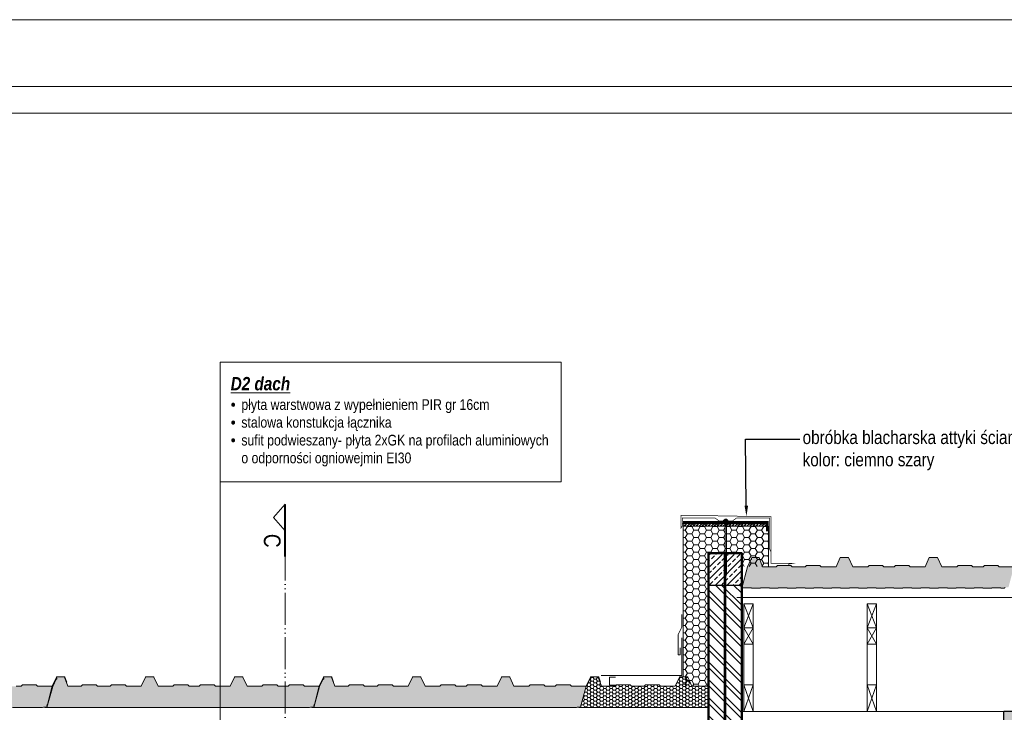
# Model space of a CAD drawing. Header units: millimetres. Extents: x 17147 to 52214, y -18116 to -4632.
# Tile 159 of 186: x 40811 to 41549, y -12950 to -12431. Entities that reach past the tile are written whole.
import ezdxf
from ezdxf import colors
from ezdxf.entities.mleader import LeaderData, LeaderLine
from ezdxf.math import Vec2, Vec3

# ---------------------------------------------------------------- set-up
doc = ezdxf.new("R2010")
doc.units = ezdxf.units.MM
doc.linetypes.add('ACAD_ISO05W100', pattern=[33, 24, -3, 0, -3, 0, -3])
doc.linetypes.add('BUW', pattern=[1.5, 1, -0.5])
for name, color, linetype, lineweight in [('A-ciekie', 161, 'Continuous', 9), ('A-konstrukcja-drewno', 134, 'Continuous', 20), ('A-konstrukcja-żelbet', 130, 'Continuous', 30), ('A-kreskowanie', 253, 'Continuous', 0), ('A-opis', 130, 'Continuous', 9), ('A-sciana_osłonowa', 152, 'Continuous', 15), ('A_p_poż', 7, 'Continuous', 0), ('A_SCIANA_PROJ_KONSTRUKCJA', 3, 'Continuous', 50), ('A_SCINAN_PROJ_DZIALOWA', 5, 'Continuous', 30), ('A_w_widoku', 253, 'Continuous', 13), ('elewacja_kolor', 253, 'Continuous', 0)]:
    doc.layers.add(name, color=color, linetype=linetype, lineweight=lineweight)
for name, color, linetype, lineweight, true_color in [('A-izolacja', 7, 'Continuous', 9, 0x4775ff), ('A_CIENKA_WARSTWY', 7, 'Continuous', 15, 0x3a3a92), ('r-ramka', 7, 'Continuous', 0, 0x727169)]:
    doc.layers.add(name, color=color, linetype=linetype, lineweight=lineweight, true_color=true_color)
doc.styles.get("Standard").update_dxf_attribs({"font": 'ARIALN.TTF'})
doc.styles.add('wymiary', font='ARIALN.TTF')

msp = doc.modelspace()

# ---------------------------------------------------------------- hatches: boundary and pattern name
at = {"layer": 'A-izolacja', "true_color": 0x7a7a7a}
h = msp.add_hatch(dxfattribs=at)
h.set_pattern_fill('ANSI38', color=8, scale=0.5)
h.set_pattern_definition([(45, (20119.4531, 1121.8178), (-1.12253202, 1.12253202), []), (135, (20119.4531, 1121.8178), (-3.36759605, 1.12253202), [3.96875, -2.38125])])
h.paths.add_polyline_path([(41370.13, -12808.57), (41308.13, -12808.57), (41308.13, -12810.57), (41370.13, -12810.57)])
at = {"layer": 'A-kreskowanie', "true_color": 0xe06f1f}
h = msp.add_hatch(dxfattribs=at)
h.set_pattern_fill('HONEY', color=32)
h.set_pattern_definition([(0, (39.5692, -47), (4.7625, 2.74963064), [3.175, -6.35]), (120, (39.5692, -47), (-4.76249999, 2.74963066), [3.175, -6.35]), (60, (39.5692, -47), (1e-08, 5.4992613), [-6.35, 3.175])])
h.paths.add_polyline_path([(41308.13, -12930.51), (41327.13, -12930.51), (41327.13, -12830.57), (41352.13, -12830.57), (41352.13, -12840.57), (41372.13, -12840.57), (41372.13, -12810.57), (41308.13, -12810.57)])
h = msp.add_hatch(dxfattribs=at)
h.set_pattern_fill('HONEY', color=32, scale=0.5)
h.set_pattern_definition([(0, (1397.5111, -579.1227), (2.38125, 1.374815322), [1.5875, -3.175]), (120, (1397.5111, -579.1227), (-2.381249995, 1.37481533), [1.5875, -3.175]), (60, (1397.5111, -579.1227), (5e-09, 2.749630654), [-3.175, 1.5875])])
h.paths.add_polyline_path([(41556.03, -12840.84), (41544.93, -12840.84), (41543.93, -12839.84), (41533.83, -12839.84), (41532.83, -12840.84), (41529.01, -12840.84), (41525.2, -12840.84), (41524.2, -12839.84), (41514.1, -12839.84), (41513.1, -12840.84), (41501.95, -12840.84), (41498.81, -12834.02), (41498.53, -12833.84), (41492.83, -12833.84), (41492.54, -12834.02), (41489.41, -12840.84), (41478.26, -12840.84), (41477.26, -12839.84), (41467.16, -12839.84), (41466.16, -12840.84), (41462.34, -12840.84), (41458.53, -12840.84), (41457.53, -12839.84), (41447.43, -12839.84), (41446.43, -12840.84), (41435.28, -12840.84), (41432.14, -12834.02), (41431.86, -12833.84), (41426.16, -12833.84), (41425.88, -12834.02), (41422.74, -12840.84), (41411.59, -12840.84), (41410.59, -12839.84), (41400.49, -12839.84), (41399.49, -12840.84), (41389.89, -12840.84), (41388.89, -12839.84), (41378.79, -12839.84), (41377.79, -12840.84), (41367.59, -12840.84), (41365.11, -12834.02), (41364.84, -12833.84), (41359.84, -12833.84), (41359.56, -12834.02), (41359.27, -12834.63, -0.747137), (41358.87, -12835.5), (41356.35, -12840.9), (41352.08, -12856.84), (41352.81, -12856.84), (41352.81, -12856.64), (41359.48, -12856.64), (41359.48, -12856.84), (41366.14, -12856.84), (41366.14, -12856.64), (41372.81, -12856.64), (41372.81, -12856.84), (41379.47, -12856.84), (41379.47, -12856.64), (41386.14, -12856.64), (41386.14, -12856.84), (41392.81, -12856.84), (41392.81, -12856.64), (41399.47, -12856.64), (41399.47, -12856.84), (41406.14, -12856.84), (41406.14, -12856.64), (41412.81, -12856.64), (41412.81, -12856.84), (41419.47, -12856.84), (41419.47, -12856.64), (41426.14, -12856.64), (41426.14, -12856.84), (41432.81, -12856.84), (41432.81, -12856.64), (41439.47, -12856.64), (41439.47, -12856.84), (41446.14, -12856.84), (41446.14, -12856.64), (41452.81, -12856.64), (41452.81, -12856.84), (41459.47, -12856.84), (41459.47, -12856.64), (41466.14, -12856.64), (41466.14, -12856.84), (41472.81, -12856.84), (41472.81, -12856.64), (41479.47, -12856.64), (41479.47, -12856.84), (41486.14, -12856.84), (41486.14, -12856.64), (41492.81, -12856.64), (41492.81, -12856.84), (41499.47, -12856.84), (41499.47, -12856.64), (41506.14, -12856.64), (41506.14, -12856.84), (41512.81, -12856.84), (41512.81, -12856.64), (41519.47, -12856.64), (41519.47, -12856.84), (41526.14, -12856.84), (41526.14, -12856.64), (41532.81, -12856.64), (41532.81, -12856.84), (41539.47, -12856.84), (41539.47, -12856.64), (41546.14, -12856.64), (41546.14, -12856.84), (41548.76, -12856.84), (41549.36, -12856.37), (41551.67, -12856.37), (41551.92, -12856.17), (41552.39, -12854.43)])
h = msp.add_hatch(dxfattribs=at)
h.set_pattern_fill('HONEY', color=32, scale=0.5)
h.set_pattern_definition([(0, (677.0148, -668.7953), (2.38125, 1.374815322), [1.5875, -3.175]), (120, (677.0148, -668.7953), (-2.381249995, 1.37481533), [1.5875, -3.175]), (60, (677.0148, -668.7953), (5e-09, 2.749630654), [-3.175, 1.5875])])
h.paths.add_polyline_path([(40835.53, -12930.51), (40824.43, -12930.51), (40823.43, -12929.51), (40813.33, -12929.51), (40812.33, -12930.51), (40808.51, -12930.51), (40804.7, -12930.51), (40803.7, -12929.51), (40793.6, -12929.51), (40792.6, -12930.51), (40781.45, -12930.51), (40778.31, -12923.69), (40778.03, -12923.51), (40772.33, -12923.51), (40772.05, -12923.69), (40768.91, -12930.51), (40757.76, -12930.51), (40756.76, -12929.51), (40746.66, -12929.51), (40745.66, -12930.51), (40741.85, -12930.51), (40738.03, -12930.51), (40737.03, -12929.51), (40726.93, -12929.51), (40725.93, -12930.51), (40714.78, -12930.51), (40711.65, -12923.69), (40711.36, -12923.51), (40705.66, -12923.51), (40705.38, -12923.69), (40702.24, -12930.51), (40691.1, -12930.51), (40690.1, -12929.51), (40680, -12929.51), (40679, -12930.51), (40669.4, -12930.51), (40668.4, -12929.51), (40658.3, -12929.51), (40657.3, -12930.51), (40647.1, -12930.51), (40644.62, -12923.7), (40644.35, -12923.51), (40639.35, -12923.51), (40639.06, -12923.69), (40638.78, -12924.31, -0.747137), (40638.37, -12925.18), (40635.85, -12930.58), (40631.58, -12946.51), (40632.31, -12946.51), (40632.31, -12946.31), (40638.98, -12946.31), (40638.98, -12946.51), (40645.65, -12946.51), (40645.65, -12946.31), (40652.31, -12946.31), (40652.31, -12946.51), (40658.98, -12946.51), (40658.98, -12946.31), (40665.65, -12946.31), (40665.65, -12946.51), (40672.31, -12946.51), (40672.31, -12946.31), (40678.98, -12946.31), (40678.98, -12946.51), (40685.64, -12946.51), (40685.64, -12946.31), (40692.31, -12946.31), (40692.31, -12946.51), (40698.98, -12946.51), (40698.98, -12946.31), (40705.64, -12946.31), (40705.64, -12946.51), (40712.31, -12946.51), (40712.31, -12946.31), (40718.98, -12946.31), (40718.98, -12946.51), (40725.64, -12946.51), (40725.64, -12946.31), (40732.31, -12946.31), (40732.31, -12946.51), (40738.98, -12946.51), (40738.98, -12946.31), (40745.64, -12946.31), (40745.64, -12946.51), (40752.31, -12946.51), (40752.31, -12946.31), (40758.98, -12946.31), (40758.98, -12946.51), (40765.64, -12946.51), (40765.64, -12946.31), (40772.31, -12946.31), (40772.31, -12946.51), (40778.98, -12946.51), (40778.98, -12946.31), (40785.64, -12946.31), (40785.64, -12946.51), (40792.31, -12946.51), (40792.31, -12946.31), (40798.98, -12946.31), (40798.98, -12946.51), (40805.64, -12946.51), (40805.64, -12946.31), (40812.31, -12946.31), (40812.31, -12946.51), (40818.98, -12946.51), (40818.98, -12946.31), (40825.64, -12946.31), (40825.64, -12946.51), (40828.27, -12946.51), (40828.87, -12946.04), (40831.17, -12946.04), (40831.42, -12945.85), (40831.89, -12944.11)])
h = msp.add_hatch(dxfattribs=at)
h.set_pattern_fill('HONEY', color=32, scale=0.5)
h.set_pattern_definition([(0, (877.0148, -668.7953), (2.38125, 1.374815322), [1.5875, -3.175]), (120, (877.0148, -668.7953), (-2.381249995, 1.37481533), [1.5875, -3.175]), (60, (877.0148, -668.7953), (5e-09, 2.749630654), [-3.175, 1.5875])])
h.paths.add_polyline_path([(41035.53, -12930.51), (41024.43, -12930.51), (41023.43, -12929.51), (41013.33, -12929.51), (41012.33, -12930.51), (41008.51, -12930.51), (41004.7, -12930.51), (41003.7, -12929.51), (40993.6, -12929.51), (40992.6, -12930.51), (40981.45, -12930.51), (40978.31, -12923.69), (40978.03, -12923.51), (40972.33, -12923.51), (40972.05, -12923.69), (40968.91, -12930.51), (40957.76, -12930.51), (40956.76, -12929.51), (40946.66, -12929.51), (40945.66, -12930.51), (40941.85, -12930.51), (40938.03, -12930.51), (40937.03, -12929.51), (40926.93, -12929.51), (40925.93, -12930.51), (40914.78, -12930.51), (40911.65, -12923.69), (40911.36, -12923.51), (40905.66, -12923.51), (40905.38, -12923.69), (40902.24, -12930.51), (40891.1, -12930.51), (40890.1, -12929.51), (40880, -12929.51), (40879, -12930.51), (40869.4, -12930.51), (40868.4, -12929.51), (40858.3, -12929.51), (40857.3, -12930.51), (40847.1, -12930.51), (40844.62, -12923.7), (40844.35, -12923.51), (40839.35, -12923.51), (40839.06, -12923.69), (40838.78, -12924.31, -0.747137), (40838.37, -12925.18), (40835.85, -12930.58), (40831.58, -12946.51), (40832.31, -12946.51), (40832.31, -12946.31), (40838.98, -12946.31), (40838.98, -12946.51), (40845.65, -12946.51), (40845.65, -12946.31), (40852.31, -12946.31), (40852.31, -12946.51), (40858.98, -12946.51), (40858.98, -12946.31), (40865.65, -12946.31), (40865.65, -12946.51), (40872.31, -12946.51), (40872.31, -12946.31), (40878.98, -12946.31), (40878.98, -12946.51), (40885.64, -12946.51), (40885.64, -12946.31), (40892.31, -12946.31), (40892.31, -12946.51), (40898.98, -12946.51), (40898.98, -12946.31), (40905.64, -12946.31), (40905.64, -12946.51), (40912.31, -12946.51), (40912.31, -12946.31), (40918.98, -12946.31), (40918.98, -12946.51), (40925.64, -12946.51), (40925.64, -12946.31), (40932.31, -12946.31), (40932.31, -12946.51), (40938.98, -12946.51), (40938.98, -12946.31), (40945.64, -12946.31), (40945.64, -12946.51), (40952.31, -12946.51), (40952.31, -12946.31), (40958.98, -12946.31), (40958.98, -12946.51), (40965.64, -12946.51), (40965.64, -12946.31), (40972.31, -12946.31), (40972.31, -12946.51), (40978.98, -12946.51), (40978.98, -12946.31), (40985.64, -12946.31), (40985.64, -12946.51), (40992.31, -12946.51), (40992.31, -12946.31), (40998.98, -12946.31), (40998.98, -12946.51), (41005.64, -12946.51), (41005.64, -12946.31), (41012.31, -12946.31), (41012.31, -12946.51), (41018.98, -12946.51), (41018.98, -12946.31), (41025.64, -12946.31), (41025.64, -12946.51), (41028.27, -12946.51), (41028.87, -12946.04), (41031.17, -12946.04), (41031.42, -12945.85), (41031.89, -12944.11)])
h = msp.add_hatch(dxfattribs=at)
h.set_pattern_fill('HONEY', color=32, scale=0.5)
h.set_pattern_definition([(0, (1077.0148, -668.7953), (2.38125, 1.374815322), [1.5875, -3.175]), (120, (1077.0148, -668.7953), (-2.381249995, 1.37481533), [1.5875, -3.175]), (60, (1077.0148, -668.7953), (5e-09, 2.749630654), [-3.175, 1.5875])])
h.paths.add_polyline_path([(41235.53, -12930.51), (41224.43, -12930.51), (41223.43, -12929.51), (41213.33, -12929.51), (41212.33, -12930.51), (41208.51, -12930.51), (41204.7, -12930.51), (41203.7, -12929.51), (41193.6, -12929.51), (41192.6, -12930.51), (41181.45, -12930.51), (41178.31, -12923.69), (41178.03, -12923.51), (41172.33, -12923.51), (41172.05, -12923.69), (41168.91, -12930.51), (41157.76, -12930.51), (41156.76, -12929.51), (41146.66, -12929.51), (41145.66, -12930.51), (41141.85, -12930.51), (41138.03, -12930.51), (41137.03, -12929.51), (41126.93, -12929.51), (41125.93, -12930.51), (41114.78, -12930.51), (41111.65, -12923.69), (41111.36, -12923.51), (41105.66, -12923.51), (41105.38, -12923.69), (41102.24, -12930.51), (41091.1, -12930.51), (41090.1, -12929.51), (41080, -12929.51), (41079, -12930.51), (41069.4, -12930.51), (41068.4, -12929.51), (41058.3, -12929.51), (41057.3, -12930.51), (41047.1, -12930.51), (41044.62, -12923.7), (41044.35, -12923.51), (41039.35, -12923.51), (41039.06, -12923.69), (41038.78, -12924.31, -0.747137), (41038.37, -12925.18), (41035.85, -12930.58), (41031.58, -12946.51), (41032.31, -12946.51), (41032.31, -12946.31), (41038.98, -12946.31), (41038.98, -12946.51), (41045.65, -12946.51), (41045.65, -12946.31), (41052.31, -12946.31), (41052.31, -12946.51), (41058.98, -12946.51), (41058.98, -12946.31), (41065.65, -12946.31), (41065.65, -12946.51), (41072.31, -12946.51), (41072.31, -12946.31), (41078.98, -12946.31), (41078.98, -12946.51), (41085.64, -12946.51), (41085.64, -12946.31), (41092.31, -12946.31), (41092.31, -12946.51), (41098.98, -12946.51), (41098.98, -12946.31), (41105.64, -12946.31), (41105.64, -12946.51), (41112.31, -12946.51), (41112.31, -12946.31), (41118.98, -12946.31), (41118.98, -12946.51), (41125.64, -12946.51), (41125.64, -12946.31), (41132.31, -12946.31), (41132.31, -12946.51), (41138.98, -12946.51), (41138.98, -12946.31), (41145.64, -12946.31), (41145.64, -12946.51), (41152.31, -12946.51), (41152.31, -12946.31), (41158.98, -12946.31), (41158.98, -12946.51), (41165.64, -12946.51), (41165.64, -12946.31), (41172.31, -12946.31), (41172.31, -12946.51), (41178.98, -12946.51), (41178.98, -12946.31), (41185.64, -12946.31), (41185.64, -12946.51), (41192.31, -12946.51), (41192.31, -12946.31), (41198.98, -12946.31), (41198.98, -12946.51), (41205.64, -12946.51), (41205.64, -12946.31), (41212.31, -12946.31), (41212.31, -12946.51), (41218.98, -12946.51), (41218.98, -12946.31), (41225.64, -12946.31), (41225.64, -12946.51), (41228.27, -12946.51), (41228.87, -12946.04), (41231.17, -12946.04), (41231.42, -12945.85), (41231.89, -12944.11)])
h = msp.add_hatch(dxfattribs=at)
h.set_pattern_fill('HONEY', color=32, scale=0.5)
h.set_pattern_definition([(0, (1277.0148, -668.7953), (2.38125, 1.374815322), [1.5875, -3.175]), (120, (1277.0148, -668.7953), (-2.381249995, 1.37481533), [1.5875, -3.175]), (60, (1277.0148, -668.7953), (5e-09, 2.749630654), [-3.175, 1.5875])])
edge = h.paths.add_edge_path()
edge.add_line((41327.13, -12946.31), (41327.13, -12929.51))
edge.add_line((41327.13, -12929.51), (41326.93, -12929.51))
edge.add_line((41326.93, -12929.51), (41325.93, -12930.51))
edge.add_line((41325.93, -12930.51), (41314.78, -12930.51))
edge.add_line((41314.78, -12930.51), (41311.65, -12923.69))
edge.add_line((41311.65, -12923.69), (41311.36, -12923.51))
edge.add_line((41311.36, -12923.51), (41305.66, -12923.51))
edge.add_line((41305.66, -12923.51), (41305.38, -12923.69))
edge.add_line((41305.38, -12923.69), (41302.24, -12930.51))
edge.add_line((41302.24, -12930.51), (41291.1, -12930.51))
edge.add_line((41291.1, -12930.51), (41290.1, -12929.51))
edge.add_line((41290.1, -12929.51), (41280, -12929.51))
edge.add_line((41280, -12929.51), (41279, -12930.51))
edge.add_line((41279, -12930.51), (41269.4, -12930.51))
edge.add_line((41269.4, -12930.51), (41268.4, -12929.51))
edge.add_line((41268.4, -12929.51), (41258.3, -12929.51))
edge.add_line((41258.3, -12929.51), (41257.3, -12930.51))
edge.add_line((41257.3, -12930.51), (41247.1, -12930.51))
edge.add_line((41247.1, -12930.51), (41244.62, -12923.7))
edge.add_line((41244.62, -12923.7), (41244.35, -12923.51))
edge.add_line((41244.35, -12923.51), (41239.35, -12923.51))
edge.add_line((41239.35, -12923.51), (41239.06, -12923.69))
edge.add_line((41239.06, -12923.69), (41238.78, -12924.31))
edge.add_arc((41238.44, -12924.68), 0.5, -98.52954, 48.52954, ccw=False)
edge.add_line((41238.37, -12925.18), (41235.85, -12930.58))
edge.add_line((41235.85, -12930.58), (41231.58, -12946.51))
edge.add_line((41231.58, -12946.51), (41232.31, -12946.51))
edge.add_line((41232.31, -12946.51), (41232.31, -12946.31))
edge.add_line((41232.31, -12946.31), (41238.98, -12946.31))
edge.add_line((41238.98, -12946.31), (41238.98, -12946.51))
edge.add_line((41238.98, -12946.51), (41245.65, -12946.51))
edge.add_line((41245.65, -12946.51), (41245.65, -12946.31))
edge.add_line((41245.65, -12946.31), (41252.31, -12946.31))
edge.add_line((41252.31, -12946.31), (41252.31, -12946.51))
edge.add_line((41252.31, -12946.51), (41258.98, -12946.51))
edge.add_line((41258.98, -12946.51), (41258.98, -12946.31))
edge.add_line((41258.98, -12946.31), (41265.65, -12946.31))
edge.add_line((41265.65, -12946.31), (41265.65, -12946.51))
edge.add_line((41265.65, -12946.51), (41272.31, -12946.51))
edge.add_line((41272.31, -12946.51), (41272.31, -12946.31))
edge.add_line((41272.31, -12946.31), (41278.98, -12946.31))
edge.add_line((41278.98, -12946.31), (41278.98, -12946.51))
edge.add_line((41278.98, -12946.51), (41285.64, -12946.51))
edge.add_line((41285.64, -12946.51), (41285.64, -12946.31))
edge.add_line((41285.64, -12946.31), (41292.31, -12946.31))
edge.add_line((41292.31, -12946.31), (41292.31, -12946.51))
edge.add_line((41292.31, -12946.51), (41298.98, -12946.51))
edge.add_line((41298.98, -12946.51), (41298.98, -12946.31))
edge.add_line((41298.98, -12946.31), (41305.64, -12946.31))
edge.add_line((41305.64, -12946.31), (41305.64, -12946.51))
edge.add_line((41305.64, -12946.51), (41312.31, -12946.51))
edge.add_line((41312.31, -12946.51), (41312.31, -12946.31))
edge.add_line((41312.31, -12946.31), (41318.98, -12946.31))
edge.add_line((41318.98, -12946.31), (41318.98, -12946.51))
edge.add_line((41318.98, -12946.51), (41325.64, -12946.51))
edge.add_line((41325.64, -12946.51), (41325.64, -12946.31))
edge.add_line((41325.64, -12946.31), (41327.13, -12946.31))
at = {"layer": 'A_SCIANA_PROJ_KONSTRUKCJA', "lineweight": 9, "true_color": 0x2ad533}
h = msp.add_hatch(dxfattribs=at)
h.set_pattern_fill('ANSI33', color=102)
h.paths.add_polyline_path([(41328.13, -12854.57), (41352.13, -12854.57), (41352.13, -12831.57), (41328.13, -12831.57)])
at = {"layer": 'A_SCIANA_PROJ_KONSTRUKCJA', "lineweight": 5, "true_color": 0xeb7500}
h = msp.add_hatch(dxfattribs=at)
h.set_pattern_fill('ANSI32', color=30, angle=-90)
h.set_pattern_definition([(315, (39.569, -47), (6.735192, 6.735192), []), (315, (39.569, -51.49), (6.735192, 6.735192), [])])
h.paths.add_polyline_path([(41352.13, -12840.57), (41352.13, -12854.57), (41327.13, -12854.57), (41327.13, -12977.49), (41352.13, -12977.49)])
at = {"layer": 'A_SCINAN_PROJ_DZIALOWA', "lineweight": 9, "true_color": 0x27773c, "transparency": 33554610}
h = msp.add_hatch(dxfattribs=at)
h.set_pattern_fill('GAZOBETON S100 ISO 1J', color=97, pattern_type=2)
h.set_pattern_definition([(15, (-1.139, -4.25), (3.882286, 14.4888864), [1.46647, -13.53353]), (15, (0.657, -2.453), (3.882286, 14.4888864), [1.46647, -13.53353]), (15, (-1.796, -1.796), (3.882286, 14.4888864), [1.46647, -13.53353]), (15, (0, 0), (3.882286, 14.4888864), [1.46647, -13.53353]), (15, (-2.453, 0.657), (3.882286, 14.4888864), [1.46647, -13.53353]), (75, (-2.833, -0.759), (-10.6066007, 10.6066014), [1.46647, -13.53353]), (75, (-2.176, -3.213), (-10.6066007, 10.6066014), [1.46647, -13.53353]), (75, (-0.38, -1.417), (-10.6066007, 10.6066014), [1.46647, -13.53353]), (75, (0.278, -3.87), (-10.6066007, 10.6066014), [1.46647, -13.53353]), (75, (2.074, -2.074), (-10.6066007, 10.6066014), [1.46647, -13.53353]), (315, (-2.176, -3.213), (14.4888866, 3.882285), [1.46647, -13.53353]), (315, (-2.833, -0.759), (14.4888866, 3.882285), [1.46647, -13.53353]), (315, (-0.38, -1.417), (14.4888866, 3.882285), [1.46647, -13.53353]), (315, (1.417, 0.38), (14.4888866, 3.882285), [1.46647, -13.53353]), (315, (-1.037, 1.037), (14.4888866, 3.882285), [1.46647, -13.53353]), (45, (0, 0), (4e-16, 4.49012806), [3.175, -3.175])])
h.paths.add_polyline_path([(41560.47, -12949.49), (41548.47, -12949.49), (41548.47, -13242.49), (41560.47, -13242.49)])

# ---------------------------------------------------------------- linework, layer by layer
at = {"layer": 'A-ciekie'}
for p, q in [((41339.07, -12805.77), (41339.07, -12805.55)), ((41339.07, -12805.77), (41341.23, -12805.77)), ((41339.15, -12805.48), (41339.24, -12805.48)), ((41339.32, -12805.4), (41339.32, -12805.17)), ((41340.08, -12805.09), (41339.39, -12805.09)), ((41339.76, -12805.87), (41339.76, -12805.77)), ((41339.76, -12805.87), (41339.76, -12805.77)), ((41340.08, -12805.35), (41340.08, -12805.09)), ((41340.08, -12805.35), (41340.22, -12805.35)), ((41340.22, -12805.35), (41340.22, -12805.09)), ((41340.22, -12805.09), (41340.91, -12805.09)), ((41340.54, -12805.87), (41340.54, -12805.77)), ((41340.54, -12805.87), (41340.54, -12805.77)), ((41340.99, -12805.4), (41340.99, -12805.17)), ((41341.15, -12805.48), (41341.06, -12805.48)), ((41341.23, -12805.77), (41341.23, -12805.55)), ((41339.65, -12806.23), (41339.65, -12834.63)), ((41340.65, -12806.23), (41340.65, -12834.63)), ((41340.77, -12834.63), (41339.53, -12834.63)), ((41339.53, -12834.63), (41339.65, -12835.25)), ((41340.77, -12835.25), (41339.53, -12835.25)), ((41339.53, -12835.25), (41339.65, -12835.87)), ((41340.77, -12834.63), (41340.65, -12835.25)), ((41340.77, -12835.25), (41340.65, -12835.87)), ((41340.77, -12835.87), (41339.53, -12835.87)), ((41339.53, -12835.87), (41339.65, -12836.5)), ((41340.77, -12836.5), (41339.53, -12836.5)), ((41339.53, -12836.5), (41339.65, -12837.12)), ((41340.77, -12837.12), (41339.53, -12837.12)), ((41339.53, -12837.12), (41339.65, -12837.75)), ((41340.77, -12837.75), (41339.53, -12837.75)), ((41339.53, -12837.75), (41339.65, -12838.37)), ((41340.77, -12837.75), (41339.53, -12837.75)), ((41340.77, -12838.37), (41339.53, -12838.37)), ((41339.53, -12838.37), (41339.65, -12838.99)), ((41340.77, -12838.99), (41339.53, -12838.99)), ((41339.53, -12838.99), (41339.65, -12839.62)), ((41340.77, -12839.62), (41339.53, -12839.62)), ((41339.53, -12839.62), (41339.65, -12840.24)), ((41340.77, -12840.24), (41339.53, -12840.24)), ((41339.53, -12840.24), (41339.65, -12840.86)), ((41340.77, -12840.86), (41339.53, -12840.86)), ((41339.53, -12840.86), (41339.65, -12841.49)), ((41340.77, -12841.49), (41339.53, -12841.49)), ((41339.53, -12841.49), (41339.65, -12842.11)), ((41340.77, -12842.11), (41339.53, -12842.11)), ((41339.53, -12842.11), (41339.65, -12842.73)), ((41340.77, -12835.87), (41340.65, -12836.5)), ((41340.77, -12836.5), (41340.65, -12837.12)), ((41340.77, -12837.12), (41340.65, -12837.75)), ((41340.77, -12837.75), (41340.65, -12838.37)), ((41340.77, -12838.37), (41340.65, -12838.99)), ((41340.77, -12838.99), (41340.65, -12839.62)), ((41340.77, -12839.62), (41340.65, -12840.24)), ((41340.77, -12840.24), (41340.65, -12840.86)), ((41340.77, -12840.86), (41340.65, -12841.49)), ((41340.77, -12841.49), (41340.65, -12842.11)), ((41340.77, -12842.11), (41340.65, -12842.73)), ((41340.77, -12842.73), (41339.53, -12842.73)), ((41339.53, -12842.73), (41339.65, -12843.36)), ((41340.77, -12843.36), (41339.53, -12843.36)), ((41339.53, -12843.36), (41339.65, -12843.98)), ((41340.77, -12843.98), (41339.53, -12843.98)), ((41339.53, -12843.98), (41339.65, -12844.61)), ((41340.77, -12844.61), (41339.53, -12844.61)), ((41339.53, -12844.61), (41339.65, -12845.23)), ((41340.77, -12845.23), (41339.53, -12845.23)), ((41339.53, -12845.23), (41339.65, -12845.85)), ((41340.77, -12845.85), (41339.53, -12845.85)), ((41339.53, -12845.85), (41339.65, -12846.48)), ((41340.77, -12846.48), (41339.53, -12846.48)), ((41339.53, -12846.48), (41339.65, -12847.1)), ((41340.65, -12847.1), (41339.65, -12847.1)), ((41340.77, -12842.73), (41340.65, -12843.36)), ((41340.77, -12843.36), (41340.65, -12843.98)), ((41340.77, -12843.98), (41340.65, -12844.61)), ((41340.77, -12844.61), (41340.65, -12845.23)), ((41340.77, -12845.23), (41340.65, -12845.85)), ((41340.77, -12845.85), (41340.65, -12846.48)), ((41340.77, -12846.48), (41340.65, -12847.1))]:
    msp.add_line(p, q, dxfattribs=at)
at = {"layer": 'A-ciekie', "linetype": 'BUW', "ltscale": 8, "const_width": 1}
for points in [[(41308.13, -12807.07), (41371.63, -12807.07), (41371.63, -12814.33)], [(41308.13, -12808.07), (41370.63, -12808.07), (41370.63, -12814.29)]]:
    msp.add_lwpolyline(points, dxfattribs=at)
at = {"layer": 'A-ciekie'}
msp.add_lwpolyline([(41341.77, -12805.87), (41341.77, -12806.23), (41338.53, -12806.23), (41338.53, -12805.87)], close=True, dxfattribs=at)
for points in [[(41340.54, -12806.23), (41341.77, -12806.23), (41341.77, -12805.87), (41340.54, -12805.87)], [(41307.13, -12876.66), (41307.13, -12886.19), (41304.53, -12891.74), (41304.53, -12906.99), (41305.97, -12906.99), (41305.97, -12901.72)], [(41246.86, -12922.51), (41307.13, -12922.51), (41307.13, -12894.17)], [(41257.48, -12923.6), (41252.98, -12923.6), (41252.98, -12929.68), (41257.38, -12929.68)]]:
    msp.add_lwpolyline(points, dxfattribs=at)
for centre, start, end in [((41339.15, -12805.55), 90, 180), ((41339.24, -12805.4), 270, 0), ((41339.39, -12805.17), 90, 180), ((41340.91, -12805.17), 0, 90), ((41341.06, -12805.4), 180, 270), ((41341.15, -12805.55), 0, 90)]:
    msp.add_arc(centre, 0.077, start, end, dxfattribs=at)
at = {"layer": 'A-izolacja', "const_width": 0.5}
for points in [[(41372.38, -12826.41), (41373.98, -12829.82), (41373.98, -12803.38), (41306.57, -12802.23), (41306.57, -12811.88), (41308.04, -12809.46)], [(41307.57, -12809.37), (41307.57, -12804.35), (41332.13, -12804.35), (41335.13, -12806.57), (41345.13, -12806.57), (41348.13, -12804.35), (41372.98, -12804.35), (41372.98, -12826.59)], [(41373.98, -12826.05), (41373.98, -12838.25), (41390.63, -12838.25), (41386.77, -12839.03)]]:
    msp.add_lwpolyline(points, dxfattribs=at)
at = {"layer": 'A-izolacja'}
for points in [[(41308.13, -12807.57), (41371.13, -12807.57), (41371.13, -12814.31)], [(41308.13, -12810.57), (41308.13, -12808.57), (41370.13, -12808.57)]]:
    msp.add_lwpolyline(points, dxfattribs=at)
at = {"layer": 'A-konstrukcja-drewno', "lineweight": 9}
for points in [[(41353.63, -12868.64), (41360.63, -12868.64), (41360.63, -12898.92), (41353.63, -12898.92)], [(41446.03, -12868.64), (41453.03, -12868.64), (41453.03, -12898.92), (41446.03, -12898.92)], [(41353.63, -12929.49), (41360.63, -12929.49), (41360.63, -12949.49), (41353.63, -12949.49)], [(41446.03, -12929.49), (41453.03, -12929.49), (41453.03, -12949.49), (41446.03, -12949.49)]]:
    msp.add_lwpolyline(points, close=True, dxfattribs=at)
for points in [[(41360.63, -12868.64), (41353.63, -12886.71)], [(41360.63, -12886.71), (41353.63, -12868.64)], [(41453.03, -12868.64), (41446.03, -12886.71)], [(41453.03, -12886.71), (41446.03, -12868.64)], [(41353.63, -12886.71), (41360.63, -12886.71)], [(41360.63, -12886.71), (41353.63, -12898.92)], [(41360.63, -12898.92), (41353.63, -12886.71)], [(41446.03, -12886.71), (41453.03, -12886.71)], [(41453.03, -12886.71), (41446.03, -12898.92)], [(41453.03, -12898.92), (41446.03, -12886.71)], [(41360.63, -12929.49), (41353.63, -12949.49)], [(41360.63, -12949.49), (41353.63, -12929.49)], [(41453.03, -12929.49), (41446.03, -12949.49)], [(41453.03, -12949.49), (41446.03, -12929.49)]]:
    msp.add_lwpolyline(points, dxfattribs=at)
at = {"layer": 'A-konstrukcja-żelbet'}
msp.add_lwpolyline([(41327.13, -12854.57), (41352.13, -12854.57), (41352.13, -12830.57), (41327.13, -12830.57)], close=True, dxfattribs=at)
at = {"layer": 'A-opis'}
msp.add_lwpolyline([(40961.2, -12976.06), (40961.2, -12687.52), (40961.2, -12687.52)], dxfattribs=at)
msp.add_lwpolyline([(40961.2, -12687.52), (41216.86, -12687.52), (41216.86, -12777.15), (40961.2, -12777.15)], close=True, dxfattribs=at)
at = {"layer": 'A-opis', "color": 212, "linetype": 'ACAD_ISO05W100', "true_color": 0xe01fda}
for points in [[(41009.97, -12794.06), (41001.35, -12804)], [(41009.97, -12794.06), (41009.97, -13640.75)], [(41009.97, -12813.94), (41001.35, -12804)]]:
    msp.add_lwpolyline(points, dxfattribs=at)
at = {"layer": 'A-opis', "color": 212, "true_color": 0xe01fda, "const_width": 1.5}
msp.add_lwpolyline([(41009.97, -12794.06), (41009.97, -12833.41)], dxfattribs=at)
at = {"layer": 'A-sciana_osłonowa'}
for p, q in [((41356.35, -12840.9), (41352.08, -12856.84)), ((40835.85, -12930.58), (40831.58, -12946.51)), ((40835.53, -12930.51), (40831.89, -12944.11)), ((41035.85, -12930.58), (41031.58, -12946.51)), ((41035.53, -12930.51), (41031.89, -12944.11)), ((41235.53, -12930.51), (41231.89, -12944.11))]:
    msp.add_line(p, q, dxfattribs=at)
for points in [[(41556.03, -12840.84), (41544.93, -12840.84), (41543.93, -12839.84), (41533.83, -12839.84), (41532.83, -12840.84), (41529.01, -12840.84), (41525.2, -12840.84), (41524.2, -12839.84), (41514.1, -12839.84), (41513.1, -12840.84), (41501.95, -12840.84), (41498.81, -12834.02), (41498.53, -12833.84), (41492.83, -12833.84), (41492.54, -12834.02), (41489.41, -12840.84), (41478.26, -12840.84), (41477.26, -12839.84), (41467.16, -12839.84), (41466.16, -12840.84), (41462.34, -12840.84), (41458.53, -12840.84), (41457.53, -12839.84), (41447.43, -12839.84), (41446.43, -12840.84), (41435.28, -12840.84), (41432.14, -12834.02), (41431.86, -12833.84), (41426.16, -12833.84), (41425.88, -12834.02), (41422.74, -12840.84), (41411.59, -12840.84), (41410.59, -12839.84), (41400.49, -12839.84), (41399.49, -12840.84), (41389.89, -12840.84), (41388.89, -12839.84), (41378.79, -12839.84), (41377.79, -12840.84), (41367.59, -12840.84), (41365.11, -12834.02), (41364.84, -12833.84), (41359.84, -12833.84), (41359.56, -12834.02), (41359.27, -12834.63, -0.747137), (41358.87, -12835.5), (41356.35, -12840.9)], [(41046.33, -12927.45), (41044.97, -12923.7), (41044.7, -12923.51), (41039, -12923.51), (41038.71, -12923.69), (41035.53, -12930.51), (41024.43, -12930.51), (41023.43, -12929.51), (41013.33, -12929.51), (41012.33, -12930.51), (41008.51, -12930.51), (41004.7, -12930.51), (41003.7, -12929.51), (40993.6, -12929.51), (40992.6, -12930.51), (40981.45, -12930.51), (40978.31, -12923.69), (40978.03, -12923.51), (40972.33, -12923.51), (40972.05, -12923.69), (40968.91, -12930.51), (40957.76, -12930.51), (40956.76, -12929.51), (40946.66, -12929.51), (40945.66, -12930.51), (40941.85, -12930.51), (40938.03, -12930.51), (40937.03, -12929.51), (40926.93, -12929.51), (40925.93, -12930.51), (40914.78, -12930.51), (40911.65, -12923.69), (40911.36, -12923.51), (40905.66, -12923.51), (40905.38, -12923.69), (40902.24, -12930.51), (40891.1, -12930.51), (40890.1, -12929.51), (40880, -12929.51), (40879, -12930.51), (40869.4, -12930.51), (40868.4, -12929.51), (40858.3, -12929.51), (40857.3, -12930.51), (40847.1, -12930.51), (40844.62, -12923.7), (40844.35, -12923.51), (40839.35, -12923.51), (40839.06, -12923.69), (40838.78, -12924.31, -0.747137), (40838.37, -12925.18), (40835.85, -12930.58)], [(41246.33, -12927.45), (41244.97, -12923.7), (41244.7, -12923.51), (41239, -12923.51), (41238.71, -12923.69), (41235.53, -12930.51), (41224.43, -12930.51), (41223.43, -12929.51), (41213.33, -12929.51), (41212.33, -12930.51), (41208.51, -12930.51), (41204.7, -12930.51), (41203.7, -12929.51), (41193.6, -12929.51), (41192.6, -12930.51), (41181.45, -12930.51), (41178.31, -12923.69), (41178.03, -12923.51), (41172.33, -12923.51), (41172.05, -12923.69), (41168.91, -12930.51), (41157.76, -12930.51), (41156.76, -12929.51), (41146.66, -12929.51), (41145.66, -12930.51), (41141.85, -12930.51), (41138.03, -12930.51), (41137.03, -12929.51), (41126.93, -12929.51), (41125.93, -12930.51), (41114.78, -12930.51), (41111.65, -12923.69), (41111.36, -12923.51), (41105.66, -12923.51), (41105.38, -12923.69), (41102.24, -12930.51), (41091.1, -12930.51), (41090.1, -12929.51), (41080, -12929.51), (41079, -12930.51), (41069.4, -12930.51), (41068.4, -12929.51), (41058.3, -12929.51), (41057.3, -12930.51), (41047.1, -12930.51), (41044.62, -12923.7), (41044.35, -12923.51), (41039.35, -12923.51), (41039.06, -12923.69), (41038.78, -12924.31, -0.747137), (41038.37, -12925.18), (41035.85, -12930.58)], [(41327.13, -12929.51), (41326.93, -12929.51), (41325.93, -12930.51), (41314.78, -12930.51), (41311.65, -12923.69), (41311.36, -12923.51), (41305.66, -12923.51), (41305.38, -12923.69), (41302.24, -12930.51), (41291.1, -12930.51), (41290.1, -12929.51), (41280, -12929.51), (41279, -12930.51), (41269.4, -12930.51), (41268.4, -12929.51), (41258.3, -12929.51), (41257.3, -12930.51), (41247.1, -12930.51), (41244.62, -12923.7), (41244.35, -12923.51), (41239.35, -12923.51), (41239.06, -12923.69), (41238.78, -12924.31, -0.747137), (41238.37, -12925.18), (41235.85, -12930.58)]]:
    msp.add_lwpolyline(points, format="xyb", dxfattribs=at)
for points in [[(41352.08, -12856.84), (41352.81, -12856.84), (41352.81, -12856.84), (41352.81, -12856.64), (41359.48, -12856.64), (41359.48, -12856.84), (41366.14, -12856.84), (41366.14, -12856.64), (41372.81, -12856.64), (41372.81, -12856.84), (41379.47, -12856.84), (41379.47, -12856.64), (41386.14, -12856.64), (41386.14, -12856.84), (41392.81, -12856.84), (41392.81, -12856.64), (41399.47, -12856.64), (41399.47, -12856.84), (41406.14, -12856.84), (41406.14, -12856.64), (41412.81, -12856.64), (41412.81, -12856.84), (41419.47, -12856.84), (41419.47, -12856.64), (41426.14, -12856.64), (41426.14, -12856.84), (41432.81, -12856.84), (41432.81, -12856.64), (41439.47, -12856.64), (41439.47, -12856.84), (41446.14, -12856.84), (41446.14, -12856.64), (41452.81, -12856.64), (41452.81, -12856.84), (41459.47, -12856.84), (41459.47, -12856.64), (41466.14, -12856.64), (41466.14, -12856.84), (41472.81, -12856.84), (41472.81, -12856.64), (41479.47, -12856.64), (41479.47, -12856.84), (41486.14, -12856.84), (41486.14, -12856.64), (41492.81, -12856.64), (41492.81, -12856.84), (41499.47, -12856.84), (41499.47, -12856.64), (41506.14, -12856.64), (41506.14, -12856.84), (41512.81, -12856.84), (41512.81, -12856.64), (41519.47, -12856.64), (41519.47, -12856.84), (41526.14, -12856.84), (41526.14, -12856.64), (41532.81, -12856.64), (41532.81, -12856.84), (41539.47, -12856.84), (41539.47, -12856.64), (41546.14, -12856.64), (41546.14, -12856.84), (41548.76, -12856.84), (41549.36, -12856.37)], [(40846.33, -12927.45), (40844.97, -12923.7), (40844.7, -12923.51), (40839, -12923.51), (40838.71, -12923.69), (40835.53, -12930.51), (40824.43, -12930.51), (40823.43, -12929.51), (40813.33, -12929.51), (40812.33, -12930.51), (40808.51, -12930.51)], [(40805.64, -12946.31), (40812.31, -12946.31), (40812.31, -12946.51), (40818.98, -12946.51), (40818.98, -12946.31), (40825.64, -12946.31), (40825.64, -12946.51), (40828.27, -12946.51), (40828.87, -12946.04), (40831.17, -12946.04), (40831.42, -12945.85), (40831.89, -12944.11), (40831.7, -12944.06), (40831.44, -12945.02)], [(40829.31, -12946.04), (40829.91, -12946.51), (40832.31, -12946.51), (40832.31, -12946.51), (40832.31, -12946.31), (40838.98, -12946.31), (40838.98, -12946.51), (40845.65, -12946.51), (40845.65, -12946.31), (40852.31, -12946.31), (40852.31, -12946.51), (40858.98, -12946.51), (40858.98, -12946.31), (40865.65, -12946.31), (40865.65, -12946.51), (40872.31, -12946.51), (40872.31, -12946.31), (40878.98, -12946.31), (40878.98, -12946.51), (40885.64, -12946.51), (40885.64, -12946.31), (40892.31, -12946.31), (40892.31, -12946.51), (40898.98, -12946.51), (40898.98, -12946.31), (40905.64, -12946.31), (40905.64, -12946.51), (40912.31, -12946.51), (40912.31, -12946.31), (40918.98, -12946.31), (40918.98, -12946.51), (40925.64, -12946.51), (40925.64, -12946.31), (40932.31, -12946.31), (40932.31, -12946.51), (40938.98, -12946.51), (40938.98, -12946.31), (40945.64, -12946.31), (40945.64, -12946.51), (40952.31, -12946.51), (40952.31, -12946.31), (40958.98, -12946.31), (40958.98, -12946.51), (40965.64, -12946.51), (40965.64, -12946.31), (40972.31, -12946.31), (40972.31, -12946.51), (40978.98, -12946.51), (40978.98, -12946.31), (40985.64, -12946.31), (40985.64, -12946.51), (40992.31, -12946.51), (40992.31, -12946.31), (40998.98, -12946.31), (40998.98, -12946.51), (41005.64, -12946.51), (41005.64, -12946.31), (41012.31, -12946.31), (41012.31, -12946.51), (41018.98, -12946.51), (41018.98, -12946.31), (41025.64, -12946.31), (41025.64, -12946.51), (41028.27, -12946.51), (41028.87, -12946.04), (41031.17, -12946.04), (41031.42, -12945.85), (41031.89, -12944.11), (41031.7, -12944.06), (41031.44, -12945.02)], [(41029.31, -12946.04), (41029.91, -12946.51), (41032.31, -12946.51), (41032.31, -12946.51), (41032.31, -12946.31), (41038.98, -12946.31), (41038.98, -12946.51), (41045.65, -12946.51), (41045.65, -12946.31), (41052.31, -12946.31), (41052.31, -12946.51), (41058.98, -12946.51), (41058.98, -12946.31), (41065.65, -12946.31), (41065.65, -12946.51), (41072.31, -12946.51), (41072.31, -12946.31), (41078.98, -12946.31), (41078.98, -12946.51), (41085.64, -12946.51), (41085.64, -12946.31), (41092.31, -12946.31), (41092.31, -12946.51), (41098.98, -12946.51), (41098.98, -12946.31), (41105.64, -12946.31), (41105.64, -12946.51), (41112.31, -12946.51), (41112.31, -12946.31), (41118.98, -12946.31), (41118.98, -12946.51), (41125.64, -12946.51), (41125.64, -12946.31), (41132.31, -12946.31), (41132.31, -12946.51), (41138.98, -12946.51), (41138.98, -12946.31), (41145.64, -12946.31), (41145.64, -12946.51), (41152.31, -12946.51), (41152.31, -12946.31), (41158.98, -12946.31), (41158.98, -12946.51), (41165.64, -12946.51), (41165.64, -12946.31), (41172.31, -12946.31), (41172.31, -12946.51), (41178.98, -12946.51), (41178.98, -12946.31), (41185.64, -12946.31), (41185.64, -12946.51), (41192.31, -12946.51), (41192.31, -12946.31), (41198.98, -12946.31), (41198.98, -12946.51), (41205.64, -12946.51), (41205.64, -12946.31), (41212.31, -12946.31), (41212.31, -12946.51), (41218.98, -12946.51), (41218.98, -12946.31), (41225.64, -12946.31), (41225.64, -12946.51), (41228.27, -12946.51), (41228.87, -12946.04), (41231.17, -12946.04), (41231.42, -12945.85), (41231.89, -12944.11), (41231.7, -12944.06), (41231.44, -12945.02)], [(41229.31, -12946.04), (41229.91, -12946.51), (41232.31, -12946.51), (41232.31, -12946.51), (41232.31, -12946.31), (41238.98, -12946.31), (41238.98, -12946.51), (41245.65, -12946.51), (41245.65, -12946.31), (41252.31, -12946.31), (41252.31, -12946.51), (41258.98, -12946.51), (41258.98, -12946.31), (41265.65, -12946.31), (41265.65, -12946.51), (41272.31, -12946.51), (41272.31, -12946.31), (41278.98, -12946.31), (41278.98, -12946.51), (41285.64, -12946.51), (41285.64, -12946.31), (41292.31, -12946.31), (41292.31, -12946.51), (41298.98, -12946.51), (41298.98, -12946.31), (41305.64, -12946.31), (41305.64, -12946.51), (41312.31, -12946.51), (41312.31, -12946.31), (41318.98, -12946.31), (41318.98, -12946.51), (41325.64, -12946.51), (41325.64, -12946.31), (41327.13, -12946.31)]]:
    msp.add_lwpolyline(points, dxfattribs=at)
at = {"layer": 'A_CIENKA_WARSTWY'}
msp.add_lwpolyline([(41352.13, -12949.49), (42995.47, -12949.49)], dxfattribs=at)
at = {"layer": 'A_p_poż', "color": 1, "linetype": 'ACAD_ISO05W100', "const_width": 2}
msp.add_lwpolyline([(41339.63, -13683.49), (41339.63, -12830.57)], dxfattribs=at)
at = {"layer": 'A_SCIANA_PROJ_KONSTRUKCJA'}
msp.add_lwpolyline([(41352.13, -12977.49), (41352.13, -12840.57), (41352.13, -12830.57), (41327.13, -12830.57), (41327.13, -12977.49)], dxfattribs=at)
at = {"layer": 'A_SCINAN_PROJ_DZIALOWA', "lineweight": 9}
msp.add_lwpolyline([(41308.13, -12923.51), (41308.13, -12830.57), (41308.13, -12810.57), (41328.13, -12810.57), (41348.13, -12810.57), (41352.13, -12810.57), (41372.13, -12810.57), (41372.13, -12840.57)], dxfattribs=at)
at = {"layer": 'A_SCINAN_PROJ_DZIALOWA'}
for points in [[(41548.47, -13242.49), (41548.47, -12949.49)], [(41560.47, -12949.49), (41548.47, -12949.49)]]:
    msp.add_lwpolyline(points, dxfattribs=at)
at = {"layer": 'A_w_widoku', "lineweight": 9}
for points in [[(41360.63, -12898.92), (41353.63, -12898.92), (41353.63, -12929.49), (41360.63, -12929.49)], [(41453.03, -12898.92), (41446.03, -12898.92), (41446.03, -12929.49), (41453.03, -12929.49)]]:
    msp.add_lwpolyline(points, close=True, dxfattribs=at)
at = {"layer": 'elewacja_kolor'}
msp.add_lwpolyline([(41348.47, -12863.89), (43000.47, -12863.89)], dxfattribs=at)
at = {"layer": 'r-ramka'}
for points in [[(43923.82, -13915.73), (43923.82, -12430.73), (39215.12, -12430.73), (39215.12, -13915.73)], [(43873.82, -13865.73), (43873.82, -12480.73), (39265.12, -12480.73), (39265.12, -13865.73), (43873.82, -13865.73), (43873.82, -12480.73)], [(43853.82, -13845.73), (43853.82, -12500.73), (39285.12, -12500.73), (39285.12, -13845.73), (43853.82, -13845.73), (43853.82, -12500.73)]]:
    msp.add_lwpolyline(points, dxfattribs=at)

# ---------------------------------------------------------------- texts
at = {"layer": 'A-opis', "insert": (40961.2, -12765.7), "char_height": 8, "width": 1018.4426, "attachment_point": 7, "style": 'wymiary'}
msp.add_mtext('\\pi-16,l24,t16;{\\fArial Narrow|b1|i1|c238|p34;\\H1.25x;\\LD2 dach \\P\\fSymbol|b0|i0|c2|p18;\\H0.8x;\\l·^I}płyta warstwowa z wypełnieniem PIR gr 16cm\\P{\\fSymbol|b0|i0|c2|p18;·^I}stalowa konstukcja łącznika\\P{\\fSymbol|b0|i0|c2|p18;·^I}sufit podwieszany- płyta 2xGK na profilach aluminiowych\\P^Io odporności ogniowejmin EI30', dxfattribs=at)
at = {"layer": 'A-opis', "color": 212, "true_color": 0xe01fda, "insert": (41006.55, -12826.54), "char_height": 12.5, "attachment_point": 3, "rotation": 270}
msp.add_mtext_dynamic_manual_height_columns('C', width=15.8467, gutter_width=12.5, heights=[0], dxfattribs=at)
at = {"layer": 'A_p_poż', "color": 1, "linetype": 'ACAD_ISO05W100', "insert": (41356.33, -13005.11), "char_height": 15, "attachment_point": 1, "rotation": 90}
msp.add_mtext_dynamic_manual_height_columns('EI 120', width=119.2731, gutter_width=12.5, heights=[0], dxfattribs=at)

# ---------------------------------------------------------------- leaders
at = {"layer": 'A-opis', "lineweight": 9}
ml = msp.add_multileader_mtext('Standard', dxfattribs=at)
ml.set_content('obróbka blacharska attyki ściany p.poż.\\Pkolor: ciemno szary', color=256)
ml.set_leader_properties()
ml.build(insert=Vec2(0, 0))
ml.multileader.update_dxf_attribs({"dogleg_length": 85.05, "arrow_head_size": 8})
ctx = ml.context
ctx.base_point, ctx.char_height, ctx.arrow_head_size, ctx.plane_origin = Vec3(41395.69, -12745.34), 10, 8, Vec3(41354.89, -12841.06)
notes = []
notes.append((ctx, [(0, (1, 1, 0), (41354.89, -12745.34), (1, 0), 40.79, [(0, [(41355.6, -12803.07)], 0, [])])]))
ctx.mtext.insert, ctx.mtext.flow_direction = Vec3(41397.69, -12738.87), 5
for ctx, leaders in notes:
    for number, flags, end, landing, length, lines in leaders:
        leader = LeaderData()
        leader.index, (leader.has_last_leader_line, leader.has_dogleg_vector, leader.attachment_direction) = number, flags
        leader.last_leader_point, leader.dogleg_vector, leader.dogleg_length = Vec3(end), Vec3(landing), length
        for number, points, colour, breaks in lines:
            line = LeaderLine()
            line.index, line.vertices, line.color, line.breaks = number, Vec3.list(points), colors.encode_raw_color(colour), breaks
            leader.lines.append(line)
        ctx.leaders.append(leader)

doc.saveas('drawing.dxf')
